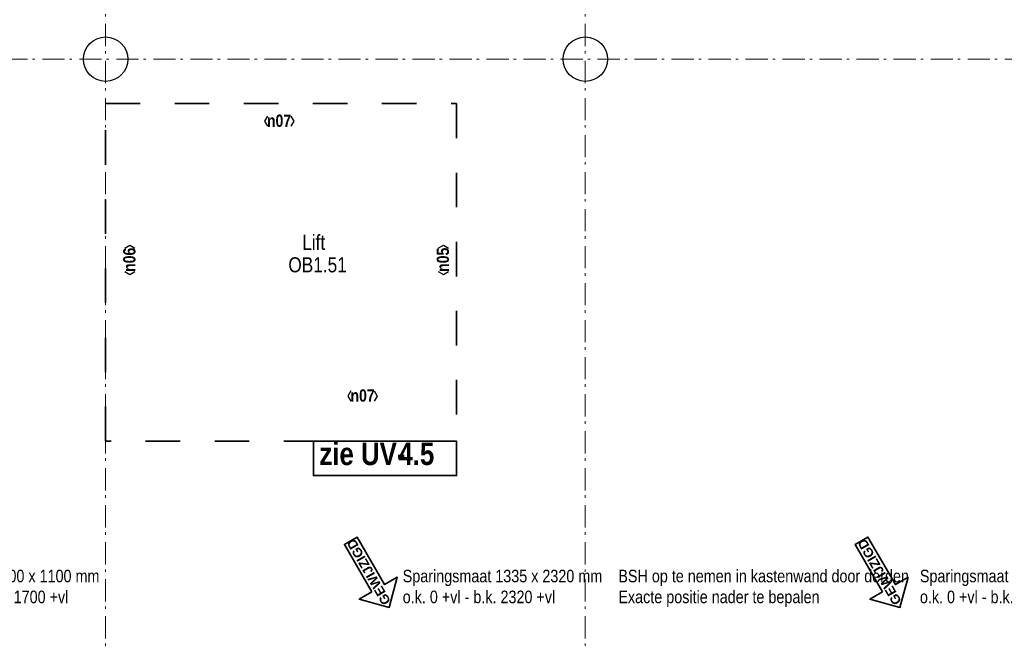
# Model space of a CAD drawing. Header units: millimetres. Extents: x 274611 to 749520, y 175257 to 298905.
# Tile 80 of 251: x 554559 to 565643, y 191877 to 198897. Entities that reach past the tile are written whole.
import ezdxf
from ezdxf.enums import TextEntityAlignment as Align

# ---------------------------------------------------------------- set-up
doc = ezdxf.new("R2010")
doc.units = ezdxf.units.MM
doc.header["$LTSCALE"] = 400
doc.header["$PDMODE"] = 1
doc.header["$PDSIZE"] = 15
doc.linetypes.add('STYLE_06', pattern=[1.041641, 0.625, -0.208282, 0.069427, -0.138931])
doc.linetypes.add('STYLE_22', pattern=[1.944444, 0.972222, -0.972222])
for name, color, linetype, lineweight in [('Buitenkozijnen', 140, 'Continuous', 15), ('Fragmentaanduiding', 1, 'STYLE_22', 35), ('Kozijnmerken', 43, 'Continuous', 9), ('mat-beton (ihwg)', 5, 'Continuous', 25), ('mat-scheidingswand-horizontaal', 5, 'Continuous', 25), ('None', 7, 'Continuous', 9), ('Ruimtenummers', 5, 'Continuous', 25), ('Tekst', 140, 'Continuous', 15), ('Wijzigingspijlen', 43, 'Continuous', 9)]:
    doc.layers.add(name, color=color, linetype=linetype, lineweight=lineweight)
doc.styles.add('Abadi MT Condensed Light', font='txt', dxfattribs={"height": 176.388889})
doc.styles.add('Arial (bold)', font='arialbd.ttf', dxfattribs={"height": 132.291667})
doc.styles.add('Arial Narrow', font='ARIALN.TTF', dxfattribs={"height": 222.25})
doc.styles.add('Arial Narrow (bold)', font='ARIALNB.TTF', dxfattribs={"height": 172.861111})
doc.styles.get("Standard").update_dxf_attribs({"font": 'arial.ttf'})

# ---------------------------------------------------------------- blocks, each defined once
blk = doc.blocks.new('Kolom O 500')
at = {"layer": 'mat-beton (ihwg)', "lineweight": 25}
blk.add_circle((0, 0), 250, dxfattribs=at)
blk = doc.blocks.new('Kozijnmerk 50')
at = {"layer": 'Kozijnmerken', "color": 92, "linetype": 'Continuous', "lineweight": 25}
for points in [[(-132, 51), (-165, -6), (-132, -62)], [(132, 51), (165, -6), (132, -62)]]:
    blk.add_lwpolyline(points, dxfattribs=at)
at = {"layer": 'None', "color": 43, "style": 'Arial Narrow (bold)'}
blk.add_attdef('merk', text='', height=138, dxfattribs=at).set_placement((0, 0), align=Align.MIDDLE_CENTER)
blk = doc.blocks.new('Fragment')
at = {"layer": 'Fragmentaanduiding', "linetype": 'Continuous', "lineweight": 35}
blk.add_lwpolyline([(-774, 197), (838, 197), (838, -190), (-774, -190)], close=True, dxfattribs=at)
at = {"layer": 'Fragmentaanduiding', "insert": (-707, 182), "char_height": 254, "attachment_point": 1, "style": 'Arial Narrow (bold)'}
blk.add_mtext('zie UV-', dxfattribs=at)
at = {"layer": 'Fragmentaanduiding', "style": 'Arial Narrow (bold)'}
blk.add_attdef('Fragment', text='', height=254, dxfattribs=at).set_placement((183, 182), align=Align.TOP_LEFT)
at = {"layer": 'None', "color": 0, "flags": 1}
blk.add_attdef('Detail', (-774, -647), '', height=254, dxfattribs=at)
blk = doc.blocks.new('Wijzigingspijl')
at = {"layer": 'None', "linetype": 'Continuous', "lineweight": 5}
blk.add_point((0, 0), dxfattribs=at)
at = {"layer": 'Wijzigingspijlen', "color": 1, "linetype": 'Continuous', "lineweight": 35}
blk.add_lwpolyline([(-82.5, -1485), (-247.5, -1485), (0, -1732.5), (247.5, -1485), (82.5, -1485), (82.5, -866.25), (-82.5, -866.25)], close=True, dxfattribs=at)
at = {"layer": 'Wijzigingspijlen', "color": 8, "insert": (0, -1271.25), "char_height": 105.833, "attachment_point": 5, "rotation": 90, "style": 'Arial (bold)'}
blk.add_mtext('GEWIJZIGD', dxfattribs=at)

msp = doc.modelspace()

# ---------------------------------------------------------------- linework, layer by layer
at = {"layer": 'Fragmentaanduiding', "lineweight": 35}
msp.add_lwpolyline([(555526.28099, 197952.18879), (559477.28099, 197952.18879), (559477.28099, 194152.18879), (555526.28099, 194152.18879)], close=True, dxfattribs=at)
at = {"layer": 'None', "color": 43, "linetype": 'STYLE_06', "lineweight": 9}
for p, q in [((555526.28099, 181932.18879), (555526.28099, 214177.82265)), ((560926.28099, 181932.18879), (560926.28099, 214177.82265)), ((581730.22162, 198452.18879), (548010.32099, 198452.18879))]:
    msp.add_line(p, q, dxfattribs=at)

# ---------------------------------------------------------------- block references
at = {"layer": 'Buitenkozijnen', "color": 7}
for p in [(555526.28099, 198452.18879), (560926.28099, 198452.18879)]:
    msp.add_blockref('Kolom O 500', p, dxfattribs=at)
at = {"layer": 'Fragmentaanduiding', "color": 7}
msp.add_blockref('Fragment', (558638.94144, 193955.21694), dxfattribs=at).add_auto_attribs({'Fragment': '4.5'})
at = {"layer": 'Kozijnmerken', "color": 7}
for p in [(557478.97622, 197759.3853), (558418.97622, 194666.16048)]:
    msp.add_blockref('Kozijnmerk 50', p, dxfattribs=at).add_auto_attribs({'merk': 'n07'})
at = {"layer": 'Kozijnmerken', "color": 7, "rotation": 90}
for p, values in [((555793.49794, 196193.94224), {'merk': 'n06'}), ((559322.39236, 196193.94224), {'merk': 'n05'})]:
    msp.add_blockref('Kozijnmerk 50', p, dxfattribs=at).add_auto_attribs(values)
at = {"layer": 'mat-scheidingswand-horizontaal', "color": 7, "rotation": 30.00000000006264}
for p in [(557852.54938, 193782.38329), (563602.28099, 193782.38329)]:
    msp.add_blockref('Wijzigingspijl', p, dxfattribs=at)

# ---------------------------------------------------------------- texts
at = {"layer": 'None', "color": 140, "char_height": 141.1111111, "attachment_point": 1, "style": 'Abadi MT Condensed Light'}
for s, insert in [('Sparingsmaat 1900 x 1100 mm\\Po.k. 600 +vl - b.k. 1700 +vl', (553210.60999, 192705.03601)), ('Sparingsmaat 1335 x 2320 mm\\Po.k. 0 +vl - b.k. 2320 +vl', (558870.60999, 192705.03601)), ('BSH op te nemen in kastenwand door derden\\PExacte positie nader te bepalen', (561298.15245, 192705.03601)), ('Sparingsmaat 1335 x 2320 mm\\Po.k. 0 +vl - b.k. 2320 +vl', (564692.56611, 192705.03601))]:
    msp.add_mtext(s, dxfattribs=dict(at, insert=insert))
at = {"layer": 'Ruimtenummers', "insert": (557583.25375, 196222.33619), "char_height": 169.333333, "attachment_point": 1, "style": 'Arial Narrow'}
msp.add_mtext('OB1.51', dxfattribs=at)
at = {"layer": 'Tekst', "color": 140, "insert": (557738.98485, 196475.44841), "char_height": 169.333333, "attachment_point": 1, "style": 'Arial Narrow'}
msp.add_mtext('Lift\\P', dxfattribs=at)

doc.saveas('drawing.dxf')
